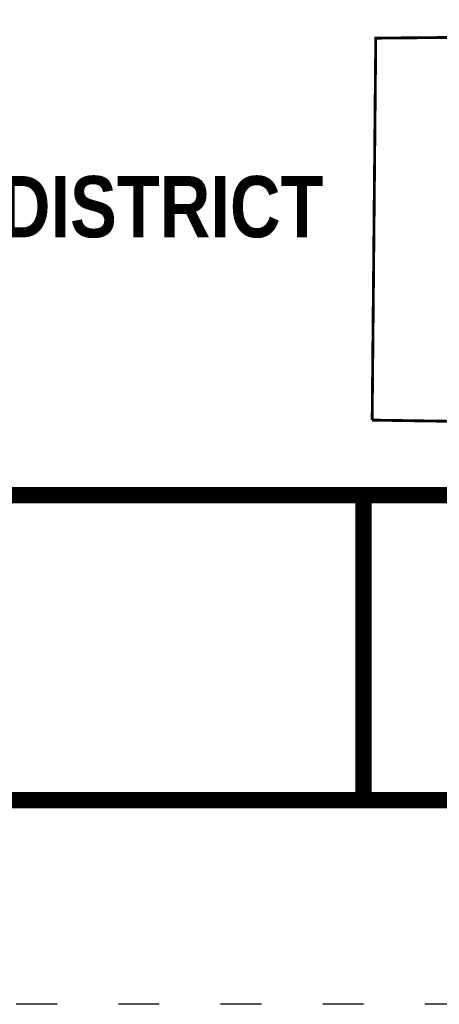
# Model space of a CAD drawing. Extents: x 2.5 to 15.1, y -11 to 11.4.
# Tile 2 of 182: x 12.3 to 13.3, y -11 to -8.6. Entities that reach past the tile are written whole.
import ezdxf
from ezdxf.enums import TextEntityAlignment as Align

# ---------------------------------------------------------------- set-up
doc = ezdxf.new("R2010")
doc.units = 0
doc.header["$MEASUREMENT"] = 0
doc.linetypes.add('DOT2', pattern=[0.125, 0, -0.125])
doc.layers.get('DEFPOINTS').update_dxf_attribs({"linetype": 'CONTINUOUS'})
for name, color, linetype in [('BELMONT-BORDER', 7, 'CONTINUOUS'), ('BORDER', 7, 'CONTINUOUS'), ('TEXT', 7, 'CONTINUOUS')]:
    doc.layers.add(name, color=color, linetype=linetype)
doc.styles.add('TECHNICAL', font='techb___.ttf')

msp = doc.modelspace()

# ---------------------------------------------------------------- linework, layer by layer
at = {"layer": 'BELMONT-BORDER', "color": 7, "const_width": 0.00691}
for points in [[(13.1273, -9.547), (13.1361, -8.6116), (13.4035, -8.6091), (13.4036, -8.6191), (14.2188, -8.642), (14.2189, -8.6278), (14.3693, -8.6308)], [(13.1273, -9.547), (13.3875, -9.551), (13.3874, -9.5544), (13.6464, -9.5616), (13.6462, -9.5667), (14.1078, -9.5806)]]:
    msp.add_lwpolyline(points, dxfattribs=at)
at = {"layer": 'BORDER', "color": 7, "const_width": 0.04}
msp.add_lwpolyline([(7.1062, -10.4776), (7.1062, -0.4776), (14.6062, -0.4776), (14.6062, -10.4776)], close=True, dxfattribs=at)
for points in [[(7.1062, -9.7309), (14.6062, -9.7309)], [(13.1063, -9.7309), (13.1063, -10.4776)]]:
    msp.add_lwpolyline(points, dxfattribs=at)
at = {"layer": 'DEFPOINTS', "color": 7, "linetype": 'DOT2', "ltscale": 1.2}
msp.add_lwpolyline([(6.6062, -10.9776), (6.6062, 0.0224), (15.1062, 0.0224), (15.1062, -10.9776)], close=True, dxfattribs=at)

# ---------------------------------------------------------------- texts
at = {"layer": 'TEXT', "color": 7, "style": 'TECHNICAL'}
msp.add_text('BELMONT COUNTY WATER AND SEWER DISTRICT', height=0.15, rotation=360, dxfattribs=at).set_placement((13.008, -9.0243), align=Align.MIDDLE_RIGHT)

doc.saveas('drawing.dxf')
